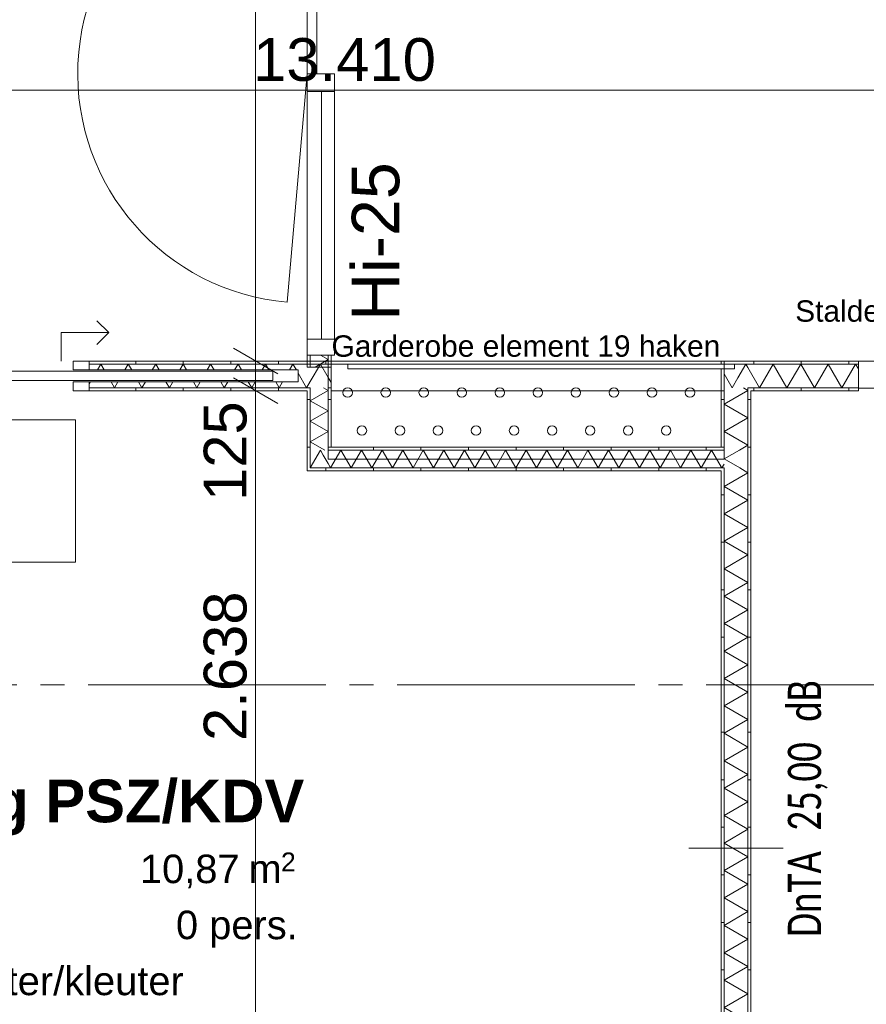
# Model space of a CAD drawing. Header units: millimetres. Extents: x 10 to 584, y 10 to 831.
# Tile 63 of 79: x 377 to 413, y 606 to 647. Entities that reach past the tile are written whole.
import ezdxf
from ezdxf.xclip import XClip

# ---------------------------------------------------------------- set-up
doc = ezdxf.new("R2010")
doc.units = ezdxf.units.MM
doc.header["$MEASUREMENT"] = 0
doc.header["$XCLIPFRAME"] = 0
doc.linetypes.add('B0204', pattern=[13, 10, -1, 1, -1])
doc.linetypes.add('Wipeout_Contour', pattern=[1000, 0, -1000])
for name, color, linetype in [('22 NC Binnenwanden', 7, 'Continuous'), ('22 NC Binnenwanden Deuren', 7, 'Continuous'), ('22 NC Binnenwanden Deurlabels', 7, 'Continuous'), ('22 NC Binnenwanden Doorsnede-arcering', 7, 'Continuous'), ('22 NC Binnenwanden Laagscheidingslijnen', 7, 'Continuous'), ('22 NC Binnenwanden Ramen', 7, 'Continuous'), ('73 Keuken', 7, 'Continuous'), ('82 Interieur', 7, 'Continuous'), ('82 Interieur Afdek-arcering', 7, 'Continuous'), ('A Stramien', 7, 'Continuous'), ('Maatvoering 1_ 50_100', 7, 'Continuous'), ('Tekst_dim 1_ 50_100', 7, 'Continuous'), ('Z Ruimtefuncties', 7, 'Continuous')]:
    doc.layers.add(name, color=color, linetype=linetype)
doc.styles.add('GENERATED_STYLE_1', font='txt')
doc.styles.add('GENERATED_STYLE_2', font='txt')
doc.styles.add('GENERATED_STYLE_3', font='txt')
pattern_1 = [(90, (78, 259.1879), (-2, 0), [])]
pattern_2 = [(1e-14, (78, 259.1879), (0, 2), [])]
pattern_3 = [(270, (78, 259.1879), (2, 0), [])]
pattern_4 = [(180, (78, 259.1879), (0, 2), [])]

# ---------------------------------------------------------------- blocks, each defined once
blk = doc.blocks.new('*X103')
at = {"layer": '22 NC Binnenwanden Doorsnede-arcering', "color": 7, "linetype": 'Continuous', "lineweight": 0}
for q in [(406.753, 632.271), (407.332, 632.108)]:
    blk.add_line((407.09, 631.688), q, dxfattribs=at)
blk = doc.blocks.new('*X104')
at = {"layer": '22 NC Binnenwanden Doorsnede-arcering', "color": 7, "linetype": 'Continuous', "lineweight": 0}
for p in [(407.332, 632.108), (407.753, 632.539)]:
    blk.add_line(p, (407.667, 632.688), dxfattribs=at)
blk = doc.blocks.new('*X105')
at = {"layer": '22 NC Binnenwanden Doorsnede-arcering', "color": 7, "linetype": 'Continuous', "lineweight": 0}
for p, q in [((408.244, 631.688), (407.753, 632.539)), ((408.244, 631.688), (408.822, 632.688)), ((409.399, 631.688), (408.822, 632.688)), ((409.399, 631.688), (409.976, 632.688)), ((410.554, 631.688), (409.976, 632.688)), ((410.554, 631.688), (411.131, 632.688)), ((411.708, 631.688), (411.131, 632.688)), ((411.708, 631.688), (412.286, 632.688)), ((412.4, 632.49), (412.286, 632.688))]:
    blk.add_line(p, q, dxfattribs=at)
blk = doc.blocks.new('*X109')
at = {"layer": '22 NC Binnenwanden Doorsnede-arcering', "color": 7, "linetype": 'Continuous', "lineweight": 0}
for p, q in [((406.753, 631.001), (407.753, 631.579)), ((407.564, 631.688), (407.753, 631.579)), ((406.753, 631.001), (407.753, 630.424)), ((406.753, 629.847), (407.753, 630.424)), ((406.753, 629.847), (407.753, 629.269)), ((407.395, 629.063), (407.753, 629.269))]:
    blk.add_line(p, q, dxfattribs=at)
blk = doc.blocks.new('*X110')
at = {"layer": '22 NC Binnenwanden Doorsnede-arcering', "color": 7, "linetype": 'Continuous', "lineweight": 0}
for q in [(407.395, 629.063), (407.41, 628.313)]:
    blk.add_line((406.753, 628.692), q, dxfattribs=at)
blk = doc.blocks.new('*X111')
at = {"layer": '22 NC Binnenwanden Doorsnede-arcering', "color": 7, "linetype": 'Continuous', "lineweight": 0}
for p, q in [((407.41, 628.313), (407.753, 628.115)), ((406.753, 627.537), (407.753, 628.115)), ((406.753, 627.537), (407.753, 626.96)), ((406.753, 626.383), (407.753, 626.96)), ((406.753, 626.383), (407.753, 625.805)), ((406.753, 625.228), (407.753, 625.805)), ((406.753, 625.228), (407.753, 624.651)), ((406.753, 624.073), (407.753, 624.651)), ((406.753, 624.073), (407.753, 623.496)), ((406.753, 622.919), (407.753, 623.496)), ((406.753, 622.919), (407.753, 622.341)), ((406.753, 621.764), (407.753, 622.341)), ((406.753, 621.764), (407.753, 621.187)), ((406.753, 620.609), (407.753, 621.187)), ((406.753, 620.609), (407.753, 620.032)), ((406.753, 619.454), (407.753, 620.032)), ((406.753, 619.454), (407.753, 618.877)), ((406.753, 618.3), (407.753, 618.877)), ((406.753, 618.3), (407.753, 617.722)), ((406.753, 617.145), (407.753, 617.722)), ((406.753, 617.145), (407.753, 616.568)), ((406.753, 615.99), (407.753, 616.568)), ((406.753, 615.99), (407.753, 615.413)), ((406.753, 614.836), (407.753, 615.413)), ((406.753, 614.836), (407.753, 614.258)), ((406.753, 613.681), (407.753, 614.258)), ((406.753, 613.681), (407.753, 613.104)), ((406.753, 612.526), (407.753, 613.104)), ((406.753, 612.526), (407.753, 611.949)), ((406.753, 611.372), (407.753, 611.949)), ((406.753, 611.372), (407.753, 610.794)), ((406.753, 610.217), (407.753, 610.794)), ((406.753, 610.217), (407.753, 609.64)), ((406.753, 609.062), (407.753, 609.64)), ((406.753, 609.062), (407.753, 608.485)), ((406.753, 607.907), (407.753, 608.485)), ((406.753, 607.907), (407.753, 607.33)), ((406.753, 606.753), (407.753, 607.33)), ((406.753, 606.753), (407.753, 606.175)), ((406.753, 605.598), (407.753, 606.175)), ((406.753, 605.598), (407.68, 605.063))]:
    blk.add_line(p, q, dxfattribs=at)
blk = doc.blocks.new('*X156')
at = {"layer": '22 NC Binnenwanden Doorsnede-arcering', "color": 7, "linetype": 'Continuous', "lineweight": 0}
blk.add_line((390.093, 632.127), (390.218, 631.911), dxfattribs=at)
blk = doc.blocks.new('*X157')
at = {"layer": '22 NC Binnenwanden Doorsnede-arcering', "color": 7, "linetype": 'Continuous', "lineweight": 0}
for q in [(389.343, 631.95), (390.093, 632.127)]:
    blk.add_line((389.769, 632.688), q, dxfattribs=at)
blk = doc.blocks.new('*X159')
at = {"layer": '22 NC Binnenwanden Doorsnede-arcering', "color": 7, "linetype": 'Continuous', "lineweight": 0}
for p, q in [((380.532, 632.688), (380.387, 632.438)), ((380.532, 632.688), (380.676, 632.438)), ((381.686, 632.688), (381.542, 632.438)), ((381.686, 632.688), (381.831, 632.438)), ((382.841, 632.688), (382.697, 632.438)), ((382.841, 632.688), (382.985, 632.438)), ((383.996, 632.688), (383.851, 632.438)), ((383.996, 632.688), (384.14, 632.438)), ((385.15, 632.688), (385.006, 632.438)), ((385.15, 632.688), (385.295, 632.438)), ((386.305, 632.688), (386.161, 632.438)), ((386.305, 632.688), (386.449, 632.438)), ((387.46, 632.688), (387.315, 632.438)), ((387.46, 632.688), (387.604, 632.438)), ((388.614, 632.688), (388.47, 632.438)), ((388.614, 632.688), (388.759, 632.438)), ((388.835, 632.306), (389.192, 631.688)), ((380.099, 631.938), (380.045, 631.845)), ((380.965, 631.938), (381.109, 631.688)), ((381.253, 631.938), (381.109, 631.688)), ((382.119, 631.938), (382.264, 631.688)), ((382.408, 631.938), (382.264, 631.688)), ((383.274, 631.938), (383.418, 631.688)), ((383.563, 631.938), (383.418, 631.688)), ((384.429, 631.938), (384.573, 631.688)), ((384.717, 631.938), (384.573, 631.688)), ((385.583, 631.938), (385.728, 631.688)), ((385.872, 631.938), (385.728, 631.688)), ((386.738, 631.938), (386.882, 631.688)), ((387.027, 631.938), (386.882, 631.688)), ((387.893, 631.938), (388.037, 631.688)), ((388.181, 631.938), (388.037, 631.688)), ((389.343, 631.95), (389.192, 631.688))]:
    blk.add_line(p, q, dxfattribs=at)
blk = doc.blocks.new('*X476')
at = {"layer": '22 NC Binnenwanden Doorsnede-arcering', "color": 7, "linetype": 'Continuous', "lineweight": 0}
for p in [(389.547, 632.563), (389.772, 633.063)]:
    blk.add_line(p, (390.093, 632.878), dxfattribs=at)
blk = doc.blocks.new('*X570')
at = {"layer": '22 NC Binnenwanden Doorsnede-arcering', "color": 7, "linetype": 'Continuous', "lineweight": 0}
for q in [(389.343, 628.325), (389.888, 628.858)]:
    blk.add_line((389.769, 629.063), q, dxfattribs=at)
blk = doc.blocks.new('*X571')
at = {"layer": '22 NC Binnenwanden Doorsnede-arcering', "color": 7, "linetype": 'Continuous', "lineweight": 0}
for p in [(406.628, 628.363), (406.753, 628.479)]:
    blk.add_line(p, (406.657, 628.313), dxfattribs=at)
blk = doc.blocks.new('*X572')
at = {"layer": '22 NC Binnenwanden Doorsnede-arcering', "color": 7, "linetype": 'Continuous', "lineweight": 0}
for p, q in [((390.635, 629.063), (390.202, 628.313)), ((390.635, 629.063), (391.068, 628.313)), ((391.501, 629.063), (391.068, 628.313)), ((391.501, 629.063), (391.934, 628.313)), ((392.367, 629.063), (391.934, 628.313)), ((392.367, 629.063), (392.8, 628.313)), ((393.233, 629.063), (392.8, 628.313)), ((393.233, 629.063), (393.666, 628.313)), ((394.099, 629.063), (393.666, 628.313)), ((394.099, 629.063), (394.532, 628.313)), ((394.965, 629.063), (394.532, 628.313)), ((394.965, 629.063), (395.398, 628.313)), ((395.831, 629.063), (395.398, 628.313)), ((395.831, 629.063), (396.264, 628.313)), ((396.697, 629.063), (396.264, 628.313)), ((396.697, 629.063), (397.13, 628.313)), ((397.563, 629.063), (397.13, 628.313)), ((397.563, 629.063), (397.996, 628.313)), ((398.429, 629.063), (397.996, 628.313)), ((398.429, 629.063), (398.862, 628.313)), ((399.295, 629.063), (398.862, 628.313)), ((399.295, 629.063), (399.728, 628.313)), ((400.161, 629.063), (399.728, 628.313)), ((400.161, 629.063), (400.594, 628.313)), ((401.027, 629.063), (400.594, 628.313)), ((401.027, 629.063), (401.46, 628.313)), ((401.893, 629.063), (401.46, 628.313)), ((401.893, 629.063), (402.326, 628.313)), ((402.759, 629.063), (402.326, 628.313)), ((402.759, 629.063), (403.193, 628.313)), ((403.626, 629.063), (403.193, 628.313)), ((403.626, 629.063), (404.059, 628.313)), ((404.492, 629.063), (404.059, 628.313)), ((404.492, 629.063), (404.925, 628.313)), ((405.358, 629.063), (404.925, 628.313)), ((405.358, 629.063), (405.791, 628.313)), ((406.224, 629.063), (405.791, 628.313)), ((406.224, 629.063), (406.628, 628.363)), ((390.093, 628.502), (390.202, 628.313))]:
    blk.add_line(p, q, dxfattribs=at)
blk = doc.blocks.new('*X573')
at = {"layer": '22 NC Binnenwanden Doorsnede-arcering', "color": 7, "linetype": 'Continuous', "lineweight": 0}
blk.add_line((389.888, 628.858), (390.093, 628.502), dxfattribs=at)
blk = doc.blocks.new('*X574')
at = {"layer": '22 NC Binnenwanden Doorsnede-arcering', "color": 7, "linetype": 'Continuous', "lineweight": 0}
for q in [(389.904, 631.688), (390.065, 631.563)]:
    blk.add_line((390.093, 631.579), q, dxfattribs=at)
blk = doc.blocks.new('*X575')
at = {"layer": '22 NC Binnenwanden Doorsnede-arcering', "color": 7, "linetype": 'Continuous', "lineweight": 0}
for p, q in [((390.065, 631.563), (389.343, 631.146)), ((390.093, 630.713), (389.343, 631.146)), ((390.093, 630.713), (389.343, 630.28)), ((390.093, 629.847), (389.343, 630.28)), ((390.093, 629.847), (389.343, 629.414)), ((389.951, 629.063), (389.343, 629.414))]:
    blk.add_line(p, q, dxfattribs=at)
blk = doc.blocks.new('Drawing_2_2', base_point=(78, 259.188))
at = {"layer": '22 NC Binnenwanden Doorsnede-arcering', "linetype": 'Continuous', "lineweight": 0, "true_color": 0x000000}
h = blk.add_hatch(dxfattribs=at)
h.set_pattern_fill('930_Lijnen_vert_200_0002', color=18, style=0, pattern_type=2)
h.set_pattern_definition(pattern_2)
h.paths.add_polyline_path([(389.218, 632.563), (389.343, 632.563), (389.343, 633.063), (389.218, 633.063)])
h = blk.add_hatch(dxfattribs=at)
h.set_pattern_fill('930_Lijnen_vert_200_0002', color=18, style=0, pattern_type=2)
h.set_pattern_definition(pattern_2)
h.paths.add_polyline_path([(390.218, 633.063), (390.093, 633.063), (390.093, 632.563), (390.218, 632.563)])
h = blk.add_hatch(dxfattribs=at)
h.set_pattern_fill('930_Lijnen_vert_200_0002', color=18, style=0, pattern_type=2)
h.set_pattern_definition(pattern_3)
h.paths.add_polyline_path([(380.045, 632.688), (390.218, 632.688), (390.218, 632.813), (380.045, 632.813)])
h = blk.add_hatch(dxfattribs=at)
h.set_pattern_fill('930_Lijnen_vert_200_0002', color=18, style=0, pattern_type=2)
h.set_pattern_definition(pattern_1)
h.paths.add_polyline_path([(406.753, 632.688), (406.628, 632.813), (406.628, 632.688)])
h = blk.add_hatch(dxfattribs=at)
h.set_pattern_fill('930_Lijnen_vert_200_0002', color=18, style=0, pattern_type=2)
h.set_pattern_definition(pattern_1)
h.paths.add_polyline_path([(406.628, 632.813), (406.753, 632.688), (406.753, 632.813)])
h = blk.add_hatch(dxfattribs=at)
h.set_pattern_fill('930_Lijnen_vert_200_0002', color=18, style=0, pattern_type=2)
h.set_pattern_definition(pattern_2)
h.paths.add_polyline_path([(406.753, 629.188), (406.753, 632.688), (406.628, 632.688), (406.628, 629.188)])
h = blk.add_hatch(dxfattribs=at)
h.set_pattern_fill('930_Lijnen_vert_200_0002', color=18, style=0, pattern_type=2)
h.set_pattern_definition(pattern_1)
h.paths.add_polyline_path([(406.753, 632.813), (406.753, 632.688), (412.4, 632.688), (412.4, 632.813)])
h = blk.add_hatch(dxfattribs=at)
h.set_pattern_fill('930_Lijnen_vert_200_0002', color=18, style=0, pattern_type=2)
h.set_pattern_definition(pattern_3)
h.paths.add_polyline_path([(389.218, 631.688), (380.045, 631.688), (380.045, 631.563), (389.218, 631.563)])
h = blk.add_hatch(dxfattribs=at)
h.set_pattern_fill('930_Lijnen_vert_200_0002', color=18, style=0, pattern_type=2)
h.set_pattern_definition(pattern_3)
h.paths.add_polyline_path([(389.218, 631.563), (389.343, 631.563), (389.343, 631.688), (389.218, 631.688)])
h = blk.add_hatch(dxfattribs=at)
h.set_pattern_fill('930_Lijnen_vert_200_0002', color=18, style=0, pattern_type=2)
h.set_pattern_definition(pattern_3)
h.paths.add_polyline_path([(390.093, 631.563), (390.218, 631.563), (390.218, 631.688), (390.093, 631.688)])
h = blk.add_hatch(dxfattribs=at)
h.set_pattern_fill('930_Lijnen_vert_200_0002', color=18, style=0, pattern_type=2)
h.set_pattern_definition(pattern_1)
h.paths.add_polyline_path([(407.878, 631.563), (407.753, 631.688), (407.753, 631.563)])
h = blk.add_hatch(dxfattribs=at)
h.set_pattern_fill('930_Lijnen_vert_200_0002', color=18, style=0, pattern_type=2)
h.set_pattern_definition(pattern_1)
h.paths.add_polyline_path([(407.753, 631.688), (407.878, 631.563), (407.878, 631.688)])
h = blk.add_hatch(dxfattribs=at)
h.set_pattern_fill('930_Lijnen_vert_200_0002', color=18, style=0, pattern_type=2)
h.set_pattern_definition(pattern_1)
h.paths.add_polyline_path([(407.878, 631.688), (407.878, 631.563), (412.4, 631.563), (412.4, 631.688)])
h = blk.add_hatch(dxfattribs=at)
h.set_pattern_fill('930_Lijnen_vert_200_0002', color=18, style=0, pattern_type=2)
h.set_pattern_definition(pattern_4)
h.paths.add_polyline_path([(389.343, 628.313), (389.343, 631.563), (389.218, 631.563), (389.218, 628.313)])
h = blk.add_hatch(dxfattribs=at)
h.set_pattern_fill('930_Lijnen_vert_200_0002', color=18, style=0, pattern_type=2)
h.set_pattern_definition(pattern_4)
h.paths.add_polyline_path([(390.218, 629.188), (390.218, 631.563), (390.093, 631.563), (390.093, 629.188)])
h = blk.add_hatch(dxfattribs=at)
h.set_pattern_fill('930_Lijnen_vert_200_0002', color=18, style=0, pattern_type=2)
h.set_pattern_definition(pattern_2)
h.paths.add_polyline_path([(407.753, 604.285), (407.878, 604.285), (407.878, 631.563), (407.753, 631.563)])
h = blk.add_hatch(dxfattribs=at)
h.set_pattern_fill('930_Lijnen_vert_200_0002', color=18, style=0, pattern_type=2)
h.set_pattern_definition(pattern_3)
h.paths.add_polyline_path([(390.218, 629.188), (390.093, 629.188), (390.093, 629.063)])
h = blk.add_hatch(dxfattribs=at)
h.set_pattern_fill('930_Lijnen_vert_200_0002', color=18, style=0, pattern_type=2)
h.set_pattern_definition(pattern_3)
h.paths.add_polyline_path([(390.218, 629.188), (390.093, 629.063), (390.218, 629.063)])
h = blk.add_hatch(dxfattribs=at)
h.set_pattern_fill('930_Lijnen_vert_200_0002', color=18, style=0, pattern_type=2)
h.set_pattern_definition(pattern_3)
h.paths.add_polyline_path([(390.218, 629.063), (406.628, 629.063), (406.628, 629.188), (390.218, 629.188)])
h = blk.add_hatch(dxfattribs=at)
h.set_pattern_fill('930_Lijnen_vert_200_0002', color=18, style=0, pattern_type=2)
h.set_pattern_definition(pattern_2)
h.paths.add_polyline_path([(406.753, 629.063), (406.753, 629.188), (406.628, 629.188), (406.628, 629.063)])
h = blk.add_hatch(dxfattribs=at)
h.set_pattern_fill('930_Lijnen_vert_200_0002', color=18, style=0, pattern_type=2)
h.set_pattern_definition(pattern_3)
h.paths.add_polyline_path([(389.343, 628.313), (389.218, 628.313), (389.218, 628.188)])
h = blk.add_hatch(dxfattribs=at)
h.set_pattern_fill('930_Lijnen_vert_200_0002', color=18, style=0, pattern_type=2)
h.set_pattern_definition(pattern_3)
h.paths.add_polyline_path([(389.343, 628.313), (389.218, 628.188), (389.343, 628.188)])
h = blk.add_hatch(dxfattribs=at)
h.set_pattern_fill('930_Lijnen_vert_200_0002', color=18, style=0, pattern_type=2)
h.set_pattern_definition(pattern_3)
h.paths.add_polyline_path([(389.343, 628.188), (406.628, 628.188), (406.628, 628.313), (389.343, 628.313)])
h = blk.add_hatch(dxfattribs=at)
h.set_pattern_fill('930_Lijnen_vert_200_0002', color=18, style=0, pattern_type=2)
h.set_pattern_definition(pattern_2)
h.paths.add_polyline_path([(406.753, 628.188), (406.753, 628.313), (406.628, 628.313), (406.628, 628.188)])
h = blk.add_hatch(dxfattribs=at)
h.set_pattern_fill('930_Lijnen_vert_200_0002', color=18, style=0, pattern_type=2)
h.set_pattern_definition(pattern_2)
h.paths.add_polyline_path([(406.753, 605.188), (406.753, 628.188), (406.628, 628.188), (406.628, 605.188)])
at = {"layer": '22 NC Binnenwanden', "color": 1, "linetype": 'Continuous', "lineweight": 0}
for p, q in [((389.218, 633.063), (389.343, 633.063)), ((389.343, 633.063), (390.093, 633.063)), ((390.093, 633.063), (390.218, 633.063)), ((380.045, 632.813), (380.045, 632.688)), ((380.045, 632.688), (380.045, 632.438)), ((380.045, 632.438), (388.835, 632.438)), ((388.835, 632.438), (388.835, 631.938)), ((390.218, 632.813), (390.218, 632.688)), ((390.218, 632.688), (390.218, 631.688)), ((406.753, 632.813), (406.753, 632.688)), ((406.753, 632.688), (406.753, 631.688)), ((412.4, 632.813), (412.4, 632.688)), ((412.4, 632.688), (412.4, 631.688)), ((388.835, 631.938), (380.045, 631.938)), ((380.045, 631.938), (380.045, 631.688)), ((380.045, 631.688), (380.045, 631.563)), ((390.218, 631.688), (390.218, 631.563)), ((406.753, 631.688), (406.753, 631.563)), ((412.4, 631.688), (412.4, 631.673)), ((412.4, 631.673), (412.4, 631.563))]:
    blk.add_line(p, q, dxfattribs=at)
at = {"layer": '22 NC Binnenwanden', "color": 1, "linetype": 'Continuous', "lineweight": 0, "flags": 128}
for points in [[(389.218, 633.063), (389.218, 632.563)], [(390.218, 632.563), (390.218, 633.063)], [(390.218, 632.813), (380.045, 632.813)], [(389.218, 632.563), (389.343, 632.563)], [(389.343, 632.563), (390.093, 632.563)], [(390.093, 632.563), (390.218, 632.563)], [(406.628, 632.813), (406.628, 632.688)], [(412.4, 632.813), (406.628, 632.813)], [(406.628, 632.688), (406.628, 629.188)], [(380.045, 631.563), (389.218, 631.563)], [(389.218, 631.563), (389.218, 628.313)], [(390.218, 629.188), (390.218, 631.563)], [(407.878, 631.563), (412.4, 631.563)], [(407.878, 604.285), (407.878, 631.563)], [(406.628, 629.188), (390.218, 629.188)], [(389.218, 628.188), (389.218, 628.313)], [(389.218, 628.188), (406.628, 628.188)], [(406.628, 628.188), (406.628, 605.188)]]:
    blk.add_lwpolyline(points, dxfattribs=at)
at = {"layer": '22 NC Binnenwanden Deuren', "color": 1, "linetype": 'Continuous', "lineweight": 0}
for p, q in [((389.218, 654.563), (389.218, 644.908)), ((389.618, 644.908), (389.618, 654.563)), ((389.218, 644.908), (388.376, 635.29)), ((389.218, 644.158), (389.218, 644.908)), ((389.218, 644.908), (390.358, 644.908)), ((389.218, 644.908), (389.618, 644.908)), ((390.358, 644.908), (390.358, 644.158)), ((390.358, 644.158), (389.218, 644.158)), ((389.218, 633.733), (389.218, 644.158)), ((389.818, 633.733), (389.818, 644.158)), ((380.87, 634.013), (380.37, 634.513)), ((378.87, 632.813), (378.87, 634.013)), ((378.87, 634.013), (380.87, 634.013)), ((380.87, 634.013), (380.37, 633.513)), ((389.218, 633.063), (389.218, 633.733)), ((389.218, 633.733), (390.358, 633.733)), ((390.358, 633.733), (390.358, 633.063)), ((390.358, 633.063), (389.218, 633.063)), ((389.218, 633.063), (389.343, 633.063)), ((389.218, 633.063), (389.343, 633.063)), ((389.343, 633.063), (390.093, 633.063)), ((389.343, 633.063), (390.093, 633.063)), ((390.093, 633.063), (390.218, 633.063)), ((390.093, 633.063), (390.218, 633.063)), ((380.045, 632.813), (379.375, 632.813)), ((379.375, 632.813), (379.375, 632.438)), ((379.375, 632.438), (380.045, 632.438)), ((380.045, 632.438), (380.045, 632.813)), ((380.045, 632.813), (380.045, 632.688)), ((380.045, 632.813), (380.045, 632.688)), ((380.045, 632.688), (380.045, 632.438)), ((380.045, 632.688), (380.045, 632.438)), ((413.07, 632.813), (412.4, 632.813)), ((412.4, 632.813), (412.4, 631.673)), ((412.4, 632.813), (412.4, 632.688)), ((412.4, 632.813), (412.4, 632.688)), ((412.4, 632.688), (412.4, 631.688)), ((412.4, 632.688), (412.4, 631.688)), ((369.965, 632.388), (387.775, 632.388)), ((387.775, 631.988), (369.965, 631.988)), ((387.775, 632.388), (387.775, 631.988)), ((380.045, 631.938), (379.375, 631.938)), ((379.375, 631.938), (379.375, 631.563)), ((380.045, 631.563), (380.045, 631.938)), ((380.045, 631.938), (380.045, 631.688)), ((380.045, 631.938), (380.045, 631.688)), ((380.045, 631.688), (380.045, 631.563)), ((380.045, 631.688), (380.045, 631.563)), ((412.4, 631.688), (412.4, 631.673)), ((412.4, 631.688), (412.4, 631.673)), ((412.4, 631.673), (413.07, 631.673)), ((412.4, 631.673), (412.4, 631.563)), ((379.375, 631.563), (380.045, 631.563))]:
    blk.add_line(p, q, dxfattribs=at)
at = {"layer": '22 NC Binnenwanden Deuren', "color": 1, "linetype": 'Continuous', "lineweight": 0, "flags": 128}
blk.add_lwpolyline([(389.218, 633.733), (389.218, 644.158), (390.358, 644.158), (390.358, 633.733)], close=True, dxfattribs=at)
at = {"layer": '22 NC Binnenwanden Deuren', "color": 1, "linetype": 'Continuous', "lineweight": 0}
blk.add_arc((389.218, 644.908), 9.655, 90, 265, dxfattribs=at)
at = {"layer": '22 NC Binnenwanden Laagscheidingslijnen', "color": 9, "linetype": 'Continuous', "lineweight": 0}
for p, q in [((389.343, 633.063), (389.343, 632.563)), ((390.093, 633.063), (390.093, 632.563)), ((389.343, 631.688), (389.343, 631.563)), ((389.343, 631.688), (389.343, 631.563)), ((390.093, 631.563), (390.093, 631.688)), ((390.093, 631.563), (390.093, 631.688)), ((389.343, 629.063), (389.343, 631.563)), ((390.093, 629.188), (390.093, 631.563)), ((390.093, 629.188), (390.093, 629.063)), ((390.093, 629.188), (390.093, 629.063)), ((389.343, 629.063), (389.343, 628.313)), ((389.343, 629.063), (389.343, 628.313)), ((406.628, 629.063), (390.093, 629.063)), ((406.753, 629.063), (406.628, 629.063)), ((406.753, 629.063), (406.628, 629.063)), ((406.628, 628.313), (389.343, 628.313)), ((406.628, 628.313), (406.753, 628.313)), ((406.628, 628.313), (406.753, 628.313))]:
    blk.add_line(p, q, dxfattribs=at)
at = {"layer": '22 NC Binnenwanden Laagscheidingslijnen', "color": 1, "linetype": 'Continuous', "lineweight": 0}
for p, q in [((389.343, 632.688), (380.045, 632.688)), ((390.093, 632.688), (389.343, 632.688)), ((390.218, 632.688), (390.093, 632.688)), ((406.753, 632.688), (406.753, 631.688)), ((406.753, 632.688), (412.4, 632.688)), ((406.753, 632.688), (406.753, 631.688)), ((389.218, 631.688), (380.045, 631.688)), ((389.343, 631.688), (389.218, 631.688)), ((390.218, 631.688), (390.093, 631.688)), ((406.753, 631.688), (406.753, 629.063)), ((407.753, 631.688), (407.753, 631.563)), ((407.753, 631.688), (412.4, 631.688)), ((407.753, 631.688), (407.753, 631.563)), ((407.753, 631.563), (407.753, 604.285)), ((406.753, 628.313), (406.753, 605.063))]:
    blk.add_line(p, q, dxfattribs=at)
at = {"layer": '22 NC Binnenwanden Ramen', "color": 9, "linetype": 'Continuous', "lineweight": 0}
for p, q in [((390.218, 632.813), (406.753, 632.813)), ((390.218, 631.563), (406.753, 631.563))]:
    blk.add_line(p, q, dxfattribs=at)
at = {"layer": '22 NC Binnenwanden Ramen', "color": 1, "linetype": 'Continuous', "lineweight": 0}
for p, q in [((390.218, 632.813), (390.218, 632.688)), ((390.218, 632.688), (390.218, 631.688)), ((406.753, 632.813), (406.753, 632.688)), ((406.753, 632.688), (406.753, 631.688)), ((390.218, 631.688), (390.218, 631.563)), ((406.753, 631.688), (406.753, 631.563))]:
    blk.add_line(p, q, dxfattribs=at)
at = {"layer": '73 Keuken', "color": 1, "linetype": 'Continuous', "lineweight": 0, "flags": 128}
blk.add_lwpolyline([(369.472, 630.346), (379.472, 630.346), (379.472, 624.346), (369.472, 624.346)], close=True, dxfattribs=at)
at = {"layer": '82 Interieur', "color": 94, "linetype": 'Continuous', "lineweight": 0}
for centre in [(390.918, 631.488), (392.518, 631.488), (394.118, 631.488), (395.718, 631.488), (397.318, 631.488), (398.918, 631.488), (400.518, 631.488), (402.118, 631.488), (403.718, 631.488), (405.318, 631.488), (391.518, 629.888), (393.118, 629.888), (394.718, 629.888), (396.318, 629.888), (397.918, 629.888), (399.518, 629.888), (401.118, 629.888), (402.718, 629.888), (404.318, 629.888)]:
    blk.add_circle(centre, 0.2, dxfattribs=at)
at = {"layer": 'A Stramien', "color": 9, "linetype": 'B0204', "lineweight": 0}
blk.add_line((68, 619.188), (520.556, 619.188), dxfattribs=at)
at = {"layer": 'Maatvoering 1_ 50_100', "color": 1, "linetype": 'Continuous', "lineweight": 0}
for p, q in [((387.047, 632.813), (387.047, 675.688)), ((323.65, 644.22), (457.75, 644.22)), ((386.11, 633.354), (387.985, 632.272)), ((388.453, 632.813), (385.641, 632.813)), ((387.047, 631.563), (387.047, 632.813)), ((386.11, 632.104), (387.985, 631.022)), ((388.453, 631.563), (385.641, 631.563)), ((387.047, 605.188), (387.047, 631.563))]:
    blk.add_line(p, q, dxfattribs=at)
at = {"layer": 'Tekst_dim 1_ 50_100', "color": 1, "linetype": 'Continuous', "lineweight": 0}
blk.add_line((405.263, 612.312), (409.243, 612.312), dxfattribs=at)
at = {"layer": '73 Keuken', "color": 4, "linetype": 'Continuous', "lineweight": 0}
for name in ['*X476', '*X159', '*X157', '*X104', '*X105', '*X156', '*X103', '*X574', '*X109', '*X575', '*X570', '*X573', '*X572', '*X110', '*X571', '*X111']:
    blk.add_blockref(name, (0, 0), dxfattribs=at)
at = {"layer": '22 NC Binnenwanden', "color": 2, "linetype": 'Continuous', "lineweight": 0, "insert": (409.745, 634.456), "char_height": 0.9, "attachment_point": 7, "style": 'GENERATED_STYLE_1'}
blk.add_mtext('\\A1;{\\pql;\\fArial|b0|i0|c0|p38;Staldeur}', dxfattribs=at)
at = {"layer": '22 NC Binnenwanden Deurlabels', "color": 2, "linetype": 'Continuous', "lineweight": 0, "insert": (391.089, 634.504), "char_height": 2, "attachment_point": 1, "rotation": 90, "style": 'GENERATED_STYLE_1'}
blk.add_mtext('\\A1;{\\pql;\\fArial|b0|i0|c0|p38;Hi-25}', dxfattribs=at)
at = {"layer": '82 Interieur', "color": 2, "linetype": 'Continuous', "lineweight": 0, "insert": (390.238, 632.982), "char_height": 0.9, "attachment_point": 7, "style": 'GENERATED_STYLE_1'}
blk.add_mtext('\\A1;{\\pql;\\fArial|b0|i0|c0|p38;Garderobe element \\fArial|b0|i0|c0|p38;19\\fArial|b0|i0|c0|p38; haken}', dxfattribs=at)
at = {"layer": 'Maatvoering 1_ 50_100', "color": 2, "linetype": 'Continuous', "lineweight": 0, "insert": (386.94, 644.58), "char_height": 1.8, "width": 7.52092, "attachment_point": 7, "style": 'GENERATED_STYLE_1'}
blk.add_mtext('\\A1;{\\pql;\\fArial|b0|i0|c0|p38;13.410}', dxfattribs=at)
at = {"layer": 'Maatvoering 1_ 50_100', "color": 2, "linetype": 'Continuous', "lineweight": 0, "char_height": 1.8, "attachment_point": 7, "rotation": 90, "style": 'GENERATED_STYLE_1'}
for s, insert, width in [('\\A1;{\\pql;\\fArial|b0|i0|c0|p38;125}', (386.687, 626.923), 4.09784), ('\\A1;{\\pql;\\fArial|b0|i0|c0|p38;2.638}', (386.687, 616.823), 6.15497)]:
    blk.add_mtext(s, dxfattribs=dict(at, insert=insert, width=width))
at = {"layer": 'Tekst_dim 1_ 50_100', "color": 2, "linetype": 'Continuous', "lineweight": 0, "insert": (409.434, 608.578), "char_height": 1.4, "attachment_point": 1, "rotation": 90, "style": 'GENERATED_STYLE_3'}
blk.add_mtext('\\A1;{\\W0.750000x;\\pql;\\pt0,30;\\fCalibri|b0|i0|c0|p34;DnTA \\fCalibri|b0|i0|c0|p34;\\A1{\\H.66x;\\S^  ;}\\fCalibri|b0|i0|c0|p34;\\fCalibri|b0|i0|c0|p34;\\A1{\\H.66x;\\S^  ;}\\fCalibri|b0|i0|c0|p34;\\fCalibri|b0|i0|c0|p34;\\fCalibri|b0|i0|c0|p34;\\fCalibri|b0|i0|c0|p34;\\fCalibri|b0|i0|c0|p34;\\fCalibri|b0|i0|c0|p34;25,00 \\fCalibri|b0|i0|c0|p34;\\A1{\\H.66x;\\S^  ;}\\fCalibri|b0|i0|c0|p34;\\fCalibri|b0|i0|c0|p34;\\A1{\\H.66x;\\S^  ;}\\fCalibri|b0|i0|c0|p34;\\fCalibri|b0|i0|c0|p34;\\fCalibri|b0|i0|c0|p34;\\fCalibri|b0|i0|c0|p34;\\fCalibri|b0|i0|c0|p34;\\fCalibri|b0|i0|c0|p34;dB\\fCalibri|b0|i0|c0|p34;\\A1{\\H.66x;\\S^  ;}\\fCalibri|b0|i0|c0|p34;\\fCalibri|b0|i0|c0|p34;\\A1{\\H.66x;\\S^  ;}\\fCalibri|b0|i0|c0|p34;\\fCalibri|b0|i0|c0|p34;\\fCalibri|b0|i0|c0|p34;\\fCalibri|b0|i0|c0|p34;\\fCalibri|b0|i0|c0|p34;\\fCalibri|b0|i0|c0|p34;\\fCalibri|b0|i0|c0|p34;\\fCalibri|b0|i0|c0|p34;\\fCalibri|b0|i0|c0|p34;\\fCalibri|b0|i0|c0|p34;\\fCalibri|b0|i0|c0|p34;\\fCalibri|b0|i0|c0|p34;\\fCalibri|b0|i0|c0|p34;\\fCalibri|b0|i0|c0|p34;\\fCalibri|b0|i0|c0|p34;\\fCalibri|b0|i0|c0|p34;\\fCalibri|b0|i0|c0|p34;\\fCalibri|b0|i0|c0|p34;\\fCalibri|b0|i0|c0|p34;\\fCalibri|b0|i0|c0|p34;\\fCalibri|b0|i0|c0|p34;\\fCalibri|b0|i0|c0|p34;\\fCalibri|b0|i0|c0|p34;\\fCalibri|b0|i0|c0|p34;\\fCalibri|b0|i0|c0|p34;\\fCalibri|b0|i0|c0|p34;}', dxfattribs=at)
at = {"layer": 'Z Ruimtefuncties', "color": 2, "linetype": 'Continuous', "lineweight": 0, "attachment_point": 1}
for s, insert, char_height, style in [('\\A1;{\\pql;\\pt0;\\fArial|b1|i0|c0|p38;Berging PSZ/KDV}', (368, 615.201), 1.8, 'GENERATED_STYLE_2'), ('\\A1;{\\pql;\\fArial|b0|i0|c0|p38;2}', (388.112, 612.13), 0.8, 'GENERATED_STYLE_1'), ('\\A1;{\\pql;\\fArial|b0|i0|c0|p38;10,87}', (382.177, 612.039), 1.2, 'GENERATED_STYLE_1'), ('\\A1;{\\pql;\\fArial|b0|i0|c0|p38; m}', (386.28, 612.039), 1.2, 'GENERATED_STYLE_1'), ('\\A1;{\\pql;\\pt0;\\fArial|b0|i0|c0|p38;0 pers.}', (383.695, 609.681), 1.2, 'GENERATED_STYLE_1'), ('\\A1;{\\pql;\\pt0;\\fArial|b0|i0|c0|p38;Cluster peuter/kleuter}', (368, 607.324), 1.2, 'GENERATED_STYLE_1')]:
    blk.add_mtext(s, dxfattribs=dict(at, insert=insert, char_height=char_height, style=style))
at = {"color": 254, "linetype": 'Wipeout_Contour', "lineweight": 0, "ltscale": 2991.87712}
blk.add_wipeout([(407.187, 632.688), (390.927, 632.688), (390.927, 632.488), (407.187, 632.488)], dxfattribs=at).dxf.layer = '82 Interieur Afdek-arcering'
at = {"layer": '82 Interieur', "color": 2, "linetype": 'Continuous', "lineweight": 0, "flags": 128}
for points in [[(407.187, 632.688), (390.927, 632.688)], [(390.927, 632.688), (390.927, 632.488)], [(390.927, 632.488), (407.187, 632.488)], [(407.187, 632.488), (407.187, 632.688)]]:
    blk.add_lwpolyline(points, dxfattribs=at)
at = {"color": 254, "linetype": 'Wipeout_Contour', "lineweight": 0, "ltscale": 2991.87712}
blk.add_wipeout([(407.187, 632.688), (390.927, 632.688), (390.927, 632.488), (407.187, 632.488)], dxfattribs=at).dxf.layer = '82 Interieur Afdek-arcering'
at = {"layer": '82 Interieur', "color": 1, "linetype": 'Continuous', "lineweight": 0, "flags": 128}
blk.add_lwpolyline([(390.093, 632.688), (406.753, 632.688), (406.753, 628.688), (390.093, 628.688)], close=True, dxfattribs=at)
at = {"layer": '82 Interieur', "color": 2, "linetype": 'Continuous', "lineweight": 0, "flags": 128}
for points in [[(407.187, 632.688), (390.927, 632.688)], [(390.927, 632.688), (390.927, 632.488)], [(390.927, 632.488), (407.187, 632.488)], [(407.187, 632.488), (407.187, 632.688)]]:
    blk.add_lwpolyline(points, dxfattribs=at)

msp = doc.modelspace()

# ---------------------------------------------------------------- block references
at = {"color": 4, "linetype": 'Continuous', "lineweight": 0}
ref = msp.add_blockref('Drawing_2_2', (78, 259.188), dxfattribs=at)
XClip(ref).set_block_clipping_path([(30, 141.736842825), (586.5626696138, 806.4087291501)])

doc.saveas('drawing.dxf')
